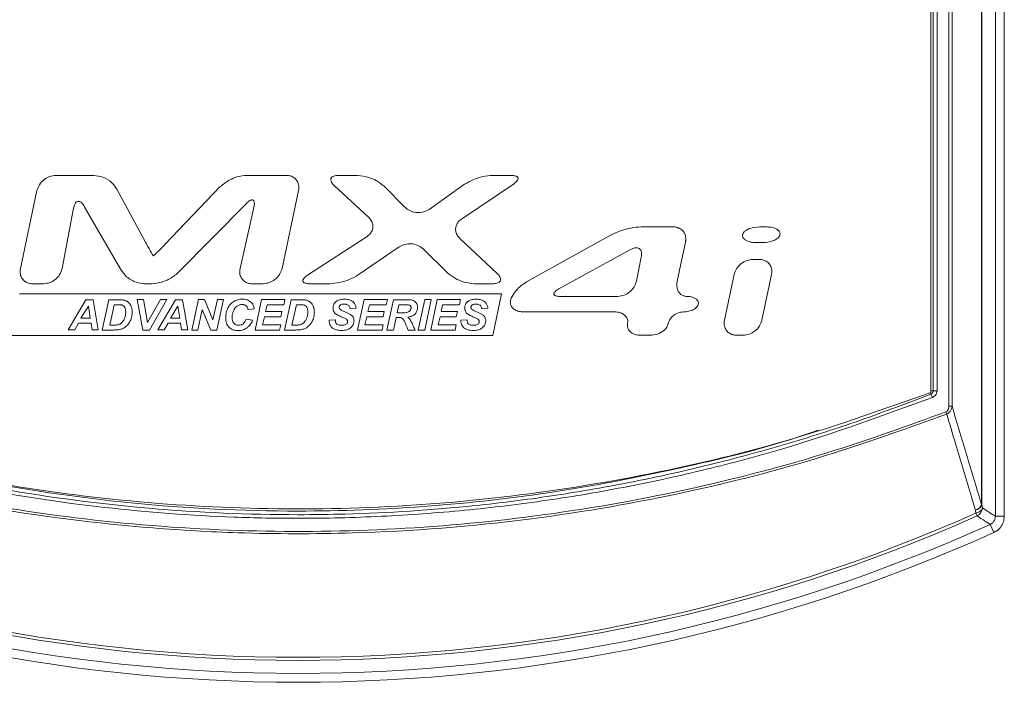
# Model space of a CAD drawing. Header units: millimetres. Extents: x 0 to 1260, y 0 to 891.
# Tile 28 of 93: x 198 to 252, y 569 to 606. Entities that reach past the tile are written whole.
import ezdxf

# ---------------------------------------------------------------- set-up
doc = ezdxf.new("R2010")
doc.units = ezdxf.units.MM
doc.header["$LTSCALE"] = 3

msp = doc.modelspace()

# ---------------------------------------------------------------- linework, layer by layer
at = {"color": 7, "linetype": 'Continuous', "lineweight": 15}
for p, q in [((251.977, 578.149), (251.977, 717.219)), ((252.469, 717.219), (252.469, 578.149)), ((251.21, 578.789), (251.21, 716.472)), ((251.229, 716.472), (251.229, 578.789)), ((249.392, 584.252), (249.392, 714.832)), ((249.57, 714.832), (249.57, 584.252)), ((248.4, 585.009), (248.4, 713.761)), ((248.526, 585.109), (248.526, 714.061)), ((248.737, 714.061), (248.737, 585.109)), ((201.975, 597.045), (199.858, 597.045)), ((212.643, 597.045), (210.445, 597.045)), ((216.599, 597.045), (215.552, 597.045)), ((225.095, 597.045), (224.097, 597.045)), ((208.986, 596.422), (205.908, 593.209)), ((215.324, 596.461), (217.214, 594.72)), ((219.246, 595.267), (218.073, 596.436)), ((222.53, 596.547), (220.562, 595.156)), ((222.358, 594.618), (225.242, 596.563)), ((198.817, 596.201), (197.898, 591.881)), ((204.837, 593.346), (203.248, 596.286)), ((212.409, 591.881), (213.327, 596.201)), ((201.441, 595.325), (203.481, 591.785)), ((206.657, 591.652), (210.43, 595.485)), ((210.845, 595.258), (210.084, 591.879)), ((200.214, 591.885), (200.849, 595.225)), ((234.103, 594.188), (232.325, 594.188)), ((239.258, 594.188), (238.908, 594.188)), ((217.127, 593.664), (213.827, 591.509)), ((230.708, 593.769), (225.967, 591.139)), ((216.637, 591.525), (218.913, 593.082)), ((224.326, 591.627), (222.273, 593.547)), ((234.325, 591.177), (234.785, 593.344)), ((238.722, 593.315), (239.072, 593.315)), ((220.24, 592.964), (221.585, 591.642)), ((227.767, 590.748), (231.745, 592.934)), ((232.33, 592.504), (232.062, 591.178)), ((238.876, 592.386), (238.525, 592.386)), ((237.483, 591.543), (236.947, 589.024)), ((239.023, 589.024), (239.558, 591.543)), ((198.581, 591.038), (199.191, 591.038)), ((204.775, 591.038), (205.19, 591.038)), ((210.757, 591.038), (211.367, 591.038)), ((213.967, 591.038), (215.063, 591.038)), ((223.063, 591.038), (224.094, 591.038)), ((197.839, 590.475), (224.59, 590.475)), ((224.59, 590.475), (224.103, 588.161)), ((201.535, 590.154), (200.55, 588.474)), ((201.253, 589.125), (201.673, 589.801)), ((201.934, 590.154), (201.535, 590.154)), ((201.673, 589.801), (201.775, 589.125)), ((202.217, 588.474), (201.934, 590.154)), ((202.806, 590.154), (202.441, 588.473)), ((203.276, 590.154), (202.806, 590.154)), ((202.859, 588.744), (203.103, 589.877)), ((203.103, 589.877), (203.311, 589.877)), ((204.727, 590.155), (204.37, 590.155)), ((204.37, 590.155), (204.682, 588.473)), ((204.948, 588.883), (204.727, 590.155)), ((205.67, 590.155), (204.948, 588.883)), ((205.065, 588.473), (206.025, 590.155)), ((206.497, 590.154), (205.512, 588.474)), ((206.025, 590.155), (205.67, 590.155)), ((206.215, 589.125), (206.636, 589.801)), ((206.896, 590.154), (206.497, 590.154)), ((206.636, 589.801), (206.737, 589.125)), ((207.179, 588.474), (206.896, 590.154)), ((207.771, 590.155), (207.407, 588.473)), ((208.106, 590.155), (207.771, 590.155)), ((208.578, 589.029), (208.106, 590.155)), ((208.821, 590.155), (208.578, 589.029)), ((208.791, 588.473), (209.154, 590.155)), ((209.154, 590.155), (208.821, 590.155)), ((211.278, 590.155), (210.914, 588.473)), ((212.57, 590.155), (211.278, 590.155)), ((211.492, 589.491), (211.576, 589.873)), ((211.576, 589.873), (212.509, 589.873)), ((212.509, 589.873), (212.57, 590.155)), ((212.908, 590.154), (212.543, 588.473)), ((213.378, 590.154), (212.908, 590.154)), ((212.961, 588.744), (213.205, 589.877)), ((213.205, 589.877), (213.413, 589.877)), ((216.959, 590.155), (216.596, 588.473)), ((218.251, 590.155), (216.959, 590.155)), ((217.174, 589.491), (217.258, 589.873)), ((217.258, 589.873), (218.19, 589.873)), ((218.19, 589.873), (218.251, 590.155)), ((218.591, 590.154), (218.226, 588.473)), ((219.365, 590.154), (218.591, 590.154)), ((218.791, 589.422), (218.888, 589.873)), ((218.888, 589.873), (219.283, 589.873)), ((220.327, 590.155), (219.962, 588.473)), ((220.321, 588.473), (220.685, 590.155)), ((220.685, 590.155), (220.327, 590.155)), ((221.017, 590.155), (220.654, 588.473)), ((222.31, 590.155), (221.017, 590.155)), ((221.233, 589.491), (221.316, 589.873)), ((221.316, 589.873), (222.249, 589.873)), ((222.249, 589.873), (222.31, 590.155)), ((231.03, 590.333), (227.875, 590.333)), ((207.741, 588.473), (207.986, 589.603)), ((207.986, 589.603), (208.457, 588.473)), ((210.527, 589.606), (210.871, 589.638)), ((212.395, 589.491), (211.492, 589.491)), ((212.334, 589.21), (212.395, 589.491)), ((216.175, 589.66), (216.519, 589.675)), ((218.076, 589.491), (217.174, 589.491)), ((218.016, 589.21), (218.076, 589.491)), ((218.981, 589.422), (218.791, 589.422)), ((222.135, 589.491), (221.233, 589.491)), ((222.074, 589.21), (222.135, 589.491)), ((223.48, 589.66), (223.824, 589.675)), ((225.812, 589.477), (230.847, 589.477)), ((200.919, 588.474), (201.128, 588.845)), ((201.128, 588.845), (201.819, 588.845)), ((201.775, 589.125), (201.253, 589.125)), ((201.819, 588.845), (201.877, 588.474)), ((203.041, 588.744), (202.859, 588.744)), ((205.881, 588.474), (206.09, 588.845)), ((206.09, 588.845), (206.781, 588.845)), ((206.737, 589.125), (206.215, 589.125)), ((206.781, 588.845), (206.839, 588.474)), ((210.779, 589.026), (210.418, 589.079)), ((211.322, 588.754), (211.432, 589.21)), ((212.337, 588.754), (211.322, 588.754)), ((211.432, 589.21), (212.334, 589.21)), ((212.275, 588.473), (212.337, 588.754)), ((213.143, 588.744), (212.961, 588.744)), ((215.368, 589.035), (215.026, 589.018)), ((217.004, 588.754), (217.113, 589.21)), ((218.018, 588.754), (217.004, 588.754)), ((217.113, 589.21), (218.016, 589.21)), ((217.956, 588.473), (218.018, 588.754)), ((218.585, 588.473), (218.736, 589.17)), ((218.736, 589.17), (218.882, 589.17)), ((221.062, 588.754), (221.172, 589.21)), ((222.076, 588.754), (221.062, 588.754)), ((221.172, 589.21), (222.074, 589.21)), ((222.015, 588.473), (222.076, 588.754)), ((222.674, 589.035), (222.332, 589.018)), ((224.103, 588.161), (197.352, 588.161)), ((200.55, 588.474), (200.919, 588.474)), ((201.877, 588.474), (202.217, 588.474)), ((202.441, 588.473), (203.056, 588.473)), ((204.682, 588.473), (205.065, 588.473)), ((205.512, 588.474), (205.881, 588.474)), ((206.839, 588.474), (207.179, 588.474)), ((207.407, 588.473), (207.741, 588.473)), ((208.457, 588.473), (208.791, 588.473)), ((210.914, 588.473), (212.275, 588.473)), ((212.543, 588.473), (213.158, 588.473)), ((216.596, 588.473), (217.956, 588.473)), ((218.226, 588.473), (218.585, 588.473)), ((219.399, 588.473), (219.785, 588.473)), ((219.962, 588.473), (220.321, 588.473)), ((220.654, 588.473), (222.015, 588.473)), ((232.297, 588.18), (232.826, 588.18)), ((237.631, 588.18), (237.981, 588.18)), ((248.526, 585.109), (248.737, 585.109)), ((249.57, 584.252), (249.392, 584.252)), ((250.868, 578.495), (250.892, 578.323)), ((251.21, 578.789), (251.229, 578.789)), ((251.254, 578.617), (251.229, 578.789)), ((250.892, 578.323), (250.962, 578.167)), ((251.977, 578.149), (252.469, 578.149)), ((251.687, 577.7), (251.889, 577.251))]:
    msp.add_line(p, q, dxfattribs=at)
at = {"color": 8, "linetype": 'Continuous', "lineweight": 15}
msp.add_line((248.526, 585.109), (248.4, 585.109), dxfattribs=at)
msp.add_arc((248.637, 585.09), 0.291, 199.1879, 215.2155, dxfattribs=at)
at = {"color": 7, "linetype": 'Continuous', "lineweight": 15}
for centre, radius, start, end in [((247.5, 584.403), 1.039, 18.7227, 30.006), ((246.337, 582.821), 3.101, 18.7512, 21.0505), ((250.713, 579.021), 0.548, 286.3761, 334.9494), ((250.796, 578.953), 0.463, 278.8773, 339.2693), ((250.821, 578.781), 0.463, 278.8666, 339.2695), ((250.745, 578.627), 0.509, 295.1985, 358.7948), ((213.3, 662.784), 92.62, 246.00671, 293.99329), ((213.3, 662.784), 92.449, 246.00671, 293.99329), ((213.3, 662.784), 93.836, 245.71672, 294.28328), ((213.3, 662.784), 93.343, 245.71672, 294.28328)]:
    msp.add_arc(centre, radius, start, end, dxfattribs=at)
for points, knots in [([(199.858, 597.045), (199.741, 597.032), (199.508, 597.005), (199.193, 596.815), (198.934, 596.549), (198.855, 596.314), (198.817, 596.201)], [0, 0, 0, 0, 0.243876, 0.486481, 0.754327, 1, 1, 1, 1]), ([(203.248, 596.286), (203.159, 596.409), (202.955, 596.689), (202.5, 596.969), (202.141, 597.021), (201.975, 597.045)], [0, 0, 0, 0, 0.295177, 0.674399, 1, 1, 1, 1]), ([(210.445, 597.045), (210.265, 597.024), (209.941, 596.985), (209.435, 596.78), (209.154, 596.556), (208.986, 596.422)], [0, 0, 0, 0, 0.336142, 0.602804, 1, 1, 1, 1]), ([(213.327, 596.201), (213.337, 596.288), (213.359, 596.462), (213.279, 596.707), (213.128, 596.89), (212.935, 597.003), (212.767, 597.042), (212.668, 597.045), (212.643, 597.045)], [0, 0, 0, 0, 0.207122, 0.415502, 0.594942, 0.764003, 0.941341, 1, 1, 1, 1]), ([(215.552, 597.045), (215.477, 597.042), (215.369, 597.037), (215.236, 596.989), (215.164, 596.938), (215.126, 596.874), (215.113, 596.807), (215.128, 596.717), (215.194, 596.592), (215.274, 596.511), (215.324, 596.461)], [0, 0, 0, 0, 0.2334679, 0.3348786, 0.4373568, 0.5007708, 0.5642638, 0.6462399, 0.7802357, 1, 1, 1, 1]), ([(218.073, 596.436), (217.929, 596.549), (217.669, 596.755), (217.166, 596.971), (216.808, 597.018), (216.599, 597.045)], [0, 0, 0, 0, 0.336538, 0.61193, 1, 1, 1, 1]), ([(224.097, 597.045), (223.911, 597.027), (223.544, 596.992), (223.011, 596.822), (222.692, 596.64), (222.53, 596.547)], [0, 0, 0, 0, 0.337075, 0.663731, 1, 1, 1, 1]), ([(225.242, 596.563), (225.321, 596.619), (225.417, 596.688), (225.487, 596.804), (225.501, 596.856), (225.498, 596.9), (225.479, 596.939), (225.438, 596.979), (225.331, 597.03), (225.209, 597.044), (225.115, 597.045), (225.095, 597.045)], [0, 0, 0, 0, 0.318594, 0.392546, 0.451066, 0.494872, 0.538788, 0.593528, 0.684419, 0.933054, 1, 1, 1, 1]), ([(200.849, 595.225), (200.865, 595.296), (200.889, 595.399), (200.957, 595.519), (201.017, 595.58), (201.084, 595.606), (201.146, 595.607), (201.222, 595.58), (201.335, 595.492), (201.398, 595.393), (201.441, 595.325)], [0, 0, 0, 0, 0.229938, 0.332025, 0.435245, 0.494523, 0.553927, 0.628019, 0.747799, 1, 1, 1, 1]), ([(210.43, 595.485), (210.499, 595.551), (210.582, 595.632), (210.706, 595.681), (210.758, 595.687), (210.799, 595.675), (210.83, 595.653), (210.857, 595.61), (210.882, 595.506), (210.871, 595.383), (210.851, 595.287), (210.845, 595.258)], [0, 0, 0, 0, 0.322147, 0.388968, 0.456488, 0.495393, 0.534393, 0.583445, 0.66561, 0.896453, 1, 1, 1, 1]), ([(220.562, 595.156), (220.463, 595.102), (220.265, 594.993), (219.911, 594.965), (219.574, 595.035), (219.354, 595.165), (219.261, 595.253), (219.246, 595.267)], [0, 0, 0, 0, 0.2369803, 0.4729393, 0.7298159, 0.956962, 1, 1, 1, 1]), ([(217.214, 594.72), (217.282, 594.644), (217.397, 594.516), (217.462, 594.278), (217.446, 594.069), (217.359, 593.878), (217.243, 593.746), (217.156, 593.685), (217.127, 593.664)], [0, 0, 0, 0, 0.243123, 0.412229, 0.581737, 0.742787, 0.912341, 1, 1, 1, 1]), ([(222.273, 593.547), (222.215, 593.611), (222.106, 593.731), (222.031, 593.959), (222.035, 594.18), (222.116, 594.382), (222.233, 594.526), (222.324, 594.593), (222.358, 594.618)], [0, 0, 0, 0, 0.207829, 0.384522, 0.5617, 0.727728, 0.89899, 1, 1, 1, 1]), ([(232.325, 594.188), (232.137, 594.173), (231.764, 594.143), (231.218, 594.001), (230.879, 593.847), (230.708, 593.769)], [0, 0, 0, 0, 0.337339, 0.665481, 1, 1, 1, 1]), ([(234.785, 593.344), (234.789, 593.365), (234.797, 593.408), (234.803, 593.472), (234.804, 593.538), (234.8, 593.603), (234.789, 593.667), (234.773, 593.73), (234.749, 593.792), (234.721, 593.849), (234.68, 593.916), (234.632, 593.974), (234.577, 594.025), (234.52, 594.069), (234.459, 594.106), (234.393, 594.135), (234.324, 594.16), (234.251, 594.176), (234.189, 594.184), (234.152, 594.187), (234.127, 594.188), (234.109, 594.188), (234.103, 594.188)], [0, 0, 0, 0, 0.050853, 0.102002, 0.154172, 0.206739, 0.257611, 0.308923, 0.361729, 0.415094, 0.459108, 0.548817, 0.594639, 0.636271, 0.720854, 0.763871, 0.807588, 0.896222, 0.941174, 0.955863, 0.985276, 1, 1, 1, 1]), ([(238.908, 594.188), (238.72, 594.172), (238.448, 594.149), (238.157, 594.009), (238.029, 593.901), (237.971, 593.817), (237.957, 593.767), (237.953, 593.751)], [0, 0, 0, 0, 0.503813, 0.729809, 0.861499, 0.954253, 1, 1, 1, 1]), ([(240.028, 593.751), (240.03, 593.777), (240.036, 593.829), (240.006, 593.912), (239.934, 594.003), (239.769, 594.108), (239.531, 594.176), (239.343, 594.184), (239.258, 594.188)], [0, 0, 0, 0, 0.078567, 0.157139, 0.260056, 0.427619, 0.741075, 1, 1, 1, 1]), ([(237.953, 593.751), (237.95, 593.725), (237.944, 593.673), (237.974, 593.59), (238.046, 593.499), (238.211, 593.395), (238.448, 593.327), (238.637, 593.318), (238.722, 593.315)], [0, 0, 0, 0, 0.078539, 0.157086, 0.259878, 0.427224, 0.740517, 1, 1, 1, 1]), ([(239.072, 593.315), (239.259, 593.33), (239.531, 593.353), (239.822, 593.494), (239.951, 593.602), (240.009, 593.686), (240.023, 593.735), (240.028, 593.751)], [0, 0, 0, 0, 0.503486, 0.729745, 0.862036, 0.955325, 1, 1, 1, 1]), ([(205.278, 592.587), (205.278, 592.587), (205.277, 592.587), (205.274, 592.589), (205.264, 592.601), (205.229, 592.652), (205.102, 592.863), (204.967, 593.106), (204.857, 593.308), (204.837, 593.346)], [0, 0, 0, 0, 0.000838, 0.003057, 0.013176, 0.053323, 0.213632, 0.854641, 1, 1, 1, 1]), ([(205.908, 593.209), (205.825, 593.124), (205.682, 592.975), (205.507, 592.799), (205.398, 592.692), (205.343, 592.64), (205.313, 592.613), (205.296, 592.599), (205.287, 592.592), (205.282, 592.589), (205.28, 592.587), (205.279, 592.587), (205.278, 592.587)], [0, 0, 0, 0, 0.40164, 0.70035, 0.841111, 0.916876, 0.957313, 0.97869, 0.989858, 0.995607, 0.998512, 1, 1, 1, 1]), ([(218.913, 593.082), (219.016, 593.136), (219.22, 593.244), (219.581, 593.265), (219.944, 593.192), (220.143, 593.039), (220.24, 592.964)], [0, 0, 0, 0, 0.240827, 0.480486, 0.743599, 1, 1, 1, 1]), ([(231.745, 592.934), (231.819, 592.97), (231.926, 593.021), (232.08, 593.035), (232.18, 593.014), (232.257, 592.962), (232.313, 592.884), (232.353, 592.754), (232.351, 592.62), (232.334, 592.529), (232.33, 592.504)], [0, 0, 0, 0, 0.238766, 0.344338, 0.450852, 0.53157, 0.612158, 0.729318, 0.92548, 1, 1, 1, 1]), ([(238.525, 592.386), (238.408, 592.373), (238.174, 592.346), (237.858, 592.156), (237.6, 591.89), (237.521, 591.655), (237.483, 591.543)], [0, 0, 0, 0, 0.244238, 0.487225, 0.755078, 1, 1, 1, 1]), ([(239.558, 591.543), (239.569, 591.629), (239.591, 591.804), (239.51, 592.048), (239.359, 592.231), (239.167, 592.344), (238.999, 592.383), (238.9, 592.386), (238.876, 592.386)], [0, 0, 0, 0, 0.207243, 0.41576, 0.594963, 0.763764, 0.940989, 1, 1, 1, 1]), ([(197.898, 591.881), (197.891, 591.839), (197.876, 591.753), (197.881, 591.623), (197.908, 591.493), (197.958, 591.378), (198.025, 591.279), (198.103, 591.2), (198.193, 591.136), (198.29, 591.089), (198.395, 591.056), (198.481, 591.042), (198.544, 591.038), (198.569, 591.038), (198.581, 591.038)], [0, 0, 0, 0, 0.102032, 0.206775, 0.308954, 0.415109, 0.503336, 0.594453, 0.677837, 0.763436, 0.851054, 0.940653, 0.970298, 1, 1, 1, 1]), ([(199.191, 591.038), (199.305, 591.051), (199.533, 591.076), (199.841, 591.261), (200.099, 591.527), (200.176, 591.766), (200.214, 591.885)], [0, 0, 0, 0, 0.239816, 0.478493, 0.740124, 1, 1, 1, 1]), ([(203.481, 591.785), (203.578, 591.66), (203.799, 591.374), (204.265, 591.106), (204.621, 591.058), (204.775, 591.038)], [0, 0, 0, 0, 0.3057959, 0.6993543, 1, 1, 1, 1]), ([(205.19, 591.038), (205.371, 591.059), (205.698, 591.098), (206.205, 591.301), (206.49, 591.522), (206.657, 591.652)], [0, 0, 0, 0, 0.336147, 0.607801, 1, 1, 1, 1]), ([(210.084, 591.879), (210.072, 591.793), (210.048, 591.619), (210.126, 591.374), (210.275, 591.192), (210.465, 591.08), (210.632, 591.041), (210.731, 591.038), (210.757, 591.038)], [0, 0, 0, 0, 0.207884, 0.417136, 0.594873, 0.761435, 0.936775, 1, 1, 1, 1]), ([(211.367, 591.038), (211.484, 591.051), (211.717, 591.078), (212.032, 591.268), (212.291, 591.534), (212.371, 591.769), (212.409, 591.881)], [0, 0, 0, 0, 0.243855, 0.486429, 0.754414, 1, 1, 1, 1]), ([(213.827, 591.509), (213.748, 591.455), (213.651, 591.388), (213.58, 591.274), (213.564, 591.225), (213.566, 591.182), (213.583, 591.144), (213.62, 591.106), (213.717, 591.057), (213.84, 591.04), (213.937, 591.038), (213.967, 591.038)], [0, 0, 0, 0, 0.3200467, 0.3912821, 0.4501587, 0.4924153, 0.5348053, 0.5862038, 0.6705184, 0.8989173, 1, 1, 1, 1]), ([(215.063, 591.038), (215.249, 591.055), (215.617, 591.09), (216.152, 591.255), (216.474, 591.434), (216.637, 591.525)], [0, 0, 0, 0, 0.33683, 0.663852, 1, 1, 1, 1]), ([(221.585, 591.642), (221.729, 591.53), (221.992, 591.325), (222.497, 591.111), (222.855, 591.065), (223.063, 591.038)], [0, 0, 0, 0, 0.336299, 0.614251, 1, 1, 1, 1]), ([(224.094, 591.038), (224.169, 591.041), (224.278, 591.046), (224.411, 591.095), (224.483, 591.147), (224.522, 591.212), (224.535, 591.281), (224.519, 591.373), (224.453, 591.498), (224.374, 591.579), (224.326, 591.627)], [0, 0, 0, 0, 0.23394, 0.335534, 0.438194, 0.502591, 0.567052, 0.651163, 0.789188, 1, 1, 1, 1]), ([(225.967, 591.139), (225.838, 591.053), (225.605, 590.898), (225.326, 590.589), (225.147, 590.328), (225.095, 590.146), (225.081, 590.098)], [0, 0, 0, 0, 0.333206, 0.595736, 0.892736, 1, 1, 1, 1]), ([(232.062, 591.178), (232.027, 591.068), (231.955, 590.847), (231.71, 590.579), (231.399, 590.377), (231.151, 590.347), (231.03, 590.333)], [0, 0, 0, 0, 0.241403, 0.481574, 0.746326, 1, 1, 1, 1]), ([(234.867, 590.333), (234.837, 590.334), (234.776, 590.337), (234.687, 590.359), (234.602, 590.396), (234.527, 590.446), (234.462, 590.508), (234.408, 590.579), (234.365, 590.659), (234.328, 590.759), (234.304, 590.877), (234.301, 590.994), (234.309, 591.095), (234.32, 591.149), (234.325, 591.177)], [0, 0, 0, 0, 0.077952, 0.15794, 0.235968, 0.316533, 0.390528, 0.466431, 0.545468, 0.6262, 0.73944, 0.855948, 0.92771, 1, 1, 1, 1]), ([(227.875, 590.333), (227.793, 590.335), (227.681, 590.338), (227.561, 590.377), (227.514, 590.408), (227.492, 590.436), (227.483, 590.466), (227.485, 590.498), (227.505, 590.545), (227.589, 590.645), (227.69, 590.704), (227.767, 590.748)], [0, 0, 0, 0, 0.2849669, 0.3932046, 0.4373038, 0.481847, 0.513644, 0.5453792, 0.5950039, 0.6897954, 1, 1, 1, 1]), ([(203.527, 590.149), (203.51, 590.15), (203.46, 590.153), (203.377, 590.154), (203.309, 590.154), (203.276, 590.154)], [0, 0, 0, 0, 0.19574, 0.597777, 1, 1, 1, 1]), ([(203.311, 589.877), (203.338, 589.877), (203.388, 589.876), (203.462, 589.872), (203.508, 589.861), (203.531, 589.856)], [0, 0, 0, 0, 0.357494, 0.676937, 1, 1, 1, 1]), ([(203.72, 590.106), (203.703, 590.112), (203.668, 590.124), (203.604, 590.139), (203.556, 590.145), (203.527, 590.149)], [0, 0, 0, 0, 0.274091, 0.548106, 1, 1, 1, 1]), ([(203.531, 589.856), (203.548, 589.849), (203.594, 589.83), (203.643, 589.787), (203.67, 589.749), (203.68, 589.736)], [0, 0, 0, 0, 0.2810422, 0.7594953, 1, 1, 1, 1]), ([(203.874, 590.016), (203.862, 590.026), (203.839, 590.044), (203.788, 590.077), (203.747, 590.094), (203.72, 590.106)], [0, 0, 0, 0, 0.2528093, 0.5056299, 1, 1, 1, 1]), ([(203.994, 589.877), (203.985, 589.89), (203.968, 589.917), (203.93, 589.965), (203.896, 589.996), (203.874, 590.016)], [0, 0, 0, 0, 0.259783, 0.519592, 1, 1, 1, 1]), ([(204.072, 589.689), (204.067, 589.707), (204.057, 589.742), (204.033, 589.806), (204.009, 589.849), (203.994, 589.877)], [0, 0, 0, 0, 0.269657, 0.539357, 1, 1, 1, 1]), ([(209.742, 590.057), (209.704, 590.032), (209.629, 589.983), (209.509, 589.866), (209.446, 589.76), (209.407, 589.693)], [0, 0, 0, 0, 0.267443, 0.534919, 1, 1, 1, 1]), ([(209.717, 589.525), (209.731, 589.556), (209.758, 589.617), (209.822, 589.714), (209.885, 589.767), (209.923, 589.798)], [0, 0, 0, 0, 0.290405, 0.581164, 1, 1, 1, 1]), ([(210.208, 590.183), (210.166, 590.181), (210.081, 590.178), (209.921, 590.146), (209.812, 590.092), (209.742, 590.057)], [0, 0, 0, 0, 0.25879, 0.517673, 1, 1, 1, 1]), ([(209.923, 589.798), (209.945, 589.811), (209.989, 589.839), (210.081, 589.875), (210.154, 589.881), (210.2, 589.885)], [0, 0, 0, 0, 0.264441, 0.52906, 1, 1, 1, 1]), ([(210.2, 589.885), (210.223, 589.884), (210.265, 589.882), (210.342, 589.867), (210.388, 589.837), (210.418, 589.819)], [0, 0, 0, 0, 0.294549, 0.550253, 1, 1, 1, 1]), ([(210.665, 590.037), (210.626, 590.065), (210.528, 590.135), (210.365, 590.177), (210.25, 590.181), (210.208, 590.183)], [0, 0, 0, 0, 0.291007, 0.740113, 1, 1, 1, 1]), ([(210.418, 589.819), (210.436, 589.801), (210.481, 589.755), (210.512, 589.677), (210.523, 589.623), (210.527, 589.606)], [0, 0, 0, 0, 0.311128, 0.786841, 1, 1, 1, 1]), ([(210.871, 589.638), (210.864, 589.68), (210.845, 589.788), (210.777, 589.93), (210.697, 590.007), (210.665, 590.037)], [0, 0, 0, 0, 0.277952, 0.716333, 1, 1, 1, 1]), ([(213.629, 590.149), (213.612, 590.15), (213.562, 590.153), (213.479, 590.154), (213.411, 590.154), (213.378, 590.154)], [0, 0, 0, 0, 0.195762, 0.597788, 1, 1, 1, 1]), ([(213.413, 589.877), (213.44, 589.877), (213.49, 589.876), (213.564, 589.872), (213.61, 589.861), (213.633, 589.856)], [0, 0, 0, 0, 0.357534, 0.676957, 1, 1, 1, 1]), ([(213.822, 590.106), (213.805, 590.112), (213.77, 590.124), (213.706, 590.139), (213.658, 590.145), (213.629, 590.149)], [0, 0, 0, 0, 0.274119, 0.548163, 1, 1, 1, 1]), ([(213.633, 589.856), (213.65, 589.849), (213.696, 589.83), (213.745, 589.787), (213.772, 589.749), (213.781, 589.736)], [0, 0, 0, 0, 0.281061, 0.759505, 1, 1, 1, 1]), ([(213.976, 590.016), (213.964, 590.026), (213.941, 590.044), (213.89, 590.077), (213.849, 590.094), (213.822, 590.106)], [0, 0, 0, 0, 0.252829, 0.505669, 1, 1, 1, 1]), ([(214.096, 589.877), (214.087, 589.89), (214.07, 589.917), (214.032, 589.965), (213.998, 589.996), (213.976, 590.016)], [0, 0, 0, 0, 0.259777, 0.519586, 1, 1, 1, 1]), ([(214.174, 589.689), (214.169, 589.707), (214.159, 589.742), (214.135, 589.806), (214.111, 589.849), (214.096, 589.877)], [0, 0, 0, 0, 0.269661, 0.539365, 1, 1, 1, 1]), ([(215.397, 590.043), (215.372, 590.018), (215.312, 589.959), (215.249, 589.837), (215.242, 589.74), (215.238, 589.691)], [0, 0, 0, 0, 0.2677904, 0.6367659, 1, 1, 1, 1]), ([(215.858, 590.183), (215.808, 590.181), (215.717, 590.178), (215.565, 590.146), (215.459, 590.096), (215.404, 590.049), (215.397, 590.043)], [0, 0, 0, 0, 0.307767, 0.556153, 0.946024, 1, 1, 1, 1]), ([(215.58, 589.731), (215.58, 589.737), (215.581, 589.75), (215.584, 589.77), (215.591, 589.792), (215.602, 589.814), (215.618, 589.834), (215.632, 589.849), (215.641, 589.856), (215.644, 589.859)], [0, 0, 0, 0, 0.124906, 0.2513265, 0.4176537, 0.5888047, 0.7556004, 0.926127, 1, 1, 1, 1]), ([(215.644, 589.859), (215.666, 589.871), (215.709, 589.896), (215.783, 589.907), (215.832, 589.908), (215.856, 589.909)], [0, 0, 0, 0, 0.343009, 0.66762, 1, 1, 1, 1]), ([(215.856, 589.909), (215.881, 589.908), (215.928, 589.907), (216.001, 589.892), (216.053, 589.869), (216.08, 589.848), (216.084, 589.845)], [0, 0, 0, 0, 0.3139572, 0.5770137, 0.9310844, 1, 1, 1, 1]), ([(216.333, 590.044), (216.29, 590.073), (216.18, 590.147), (216.01, 590.179), (215.895, 590.182), (215.858, 590.183)], [0, 0, 0, 0, 0.307954, 0.783787, 1, 1, 1, 1]), ([(216.084, 589.845), (216.099, 589.831), (216.134, 589.796), (216.164, 589.73), (216.171, 589.681), (216.175, 589.66)], [0, 0, 0, 0, 0.290887, 0.694113, 1, 1, 1, 1]), ([(216.519, 589.675), (216.514, 589.714), (216.502, 589.808), (216.441, 589.941), (216.367, 590.012), (216.333, 590.044)], [0, 0, 0, 0, 0.273254, 0.673772, 1, 1, 1, 1]), ([(219.283, 589.873), (219.309, 589.873), (219.357, 589.872), (219.427, 589.867), (219.468, 589.853), (219.489, 589.846)], [0, 0, 0, 0, 0.379501, 0.6858882, 1, 1, 1, 1]), ([(219.676, 590.115), (219.644, 590.124), (219.577, 590.143), (219.472, 590.153), (219.401, 590.154), (219.365, 590.154)], [0, 0, 0, 0, 0.3189362, 0.6581158, 1, 1, 1, 1]), ([(219.489, 589.846), (219.504, 589.835), (219.533, 589.814), (219.561, 589.764), (219.564, 589.727), (219.565, 589.708)], [0, 0, 0, 0, 0.329045, 0.660641, 1, 1, 1, 1]), ([(219.855, 589.97), (219.843, 589.987), (219.82, 590.02), (219.763, 590.074), (219.71, 590.099), (219.676, 590.115)], [0, 0, 0, 0, 0.268536, 0.518846, 1, 1, 1, 1]), ([(219.924, 589.714), (219.923, 589.739), (219.921, 589.789), (219.904, 589.878), (219.874, 589.935), (219.855, 589.97)], [0, 0, 0, 0, 0.280516, 0.561312, 1, 1, 1, 1]), ([(222.703, 590.043), (222.69, 590.031), (222.664, 590.007), (222.626, 589.961), (222.59, 589.904), (222.563, 589.836), (222.546, 589.764), (222.544, 589.716), (222.544, 589.691)], [0, 0, 0, 0, 0.13303, 0.267531, 0.448808, 0.635365, 0.815533, 1, 1, 1, 1]), ([(223.164, 590.183), (223.114, 590.181), (223.022, 590.178), (222.871, 590.146), (222.765, 590.096), (222.71, 590.049), (222.703, 590.043)], [0, 0, 0, 0, 0.308315, 0.556235, 0.945193, 1, 1, 1, 1]), ([(222.886, 589.731), (222.887, 589.744), (222.889, 589.773), (222.907, 589.816), (222.931, 589.844), (222.947, 589.856), (222.949, 589.859)], [0, 0, 0, 0, 0.252114, 0.590781, 0.929398, 1, 1, 1, 1]), ([(222.949, 589.859), (222.972, 589.871), (223.015, 589.896), (223.089, 589.907), (223.137, 589.908), (223.162, 589.909)], [0, 0, 0, 0, 0.343657, 0.667965, 1, 1, 1, 1]), ([(223.162, 589.909), (223.187, 589.908), (223.233, 589.906), (223.314, 589.892), (223.361, 589.863), (223.39, 589.845)], [0, 0, 0, 0, 0.312673, 0.578118, 1, 1, 1, 1]), ([(223.639, 590.044), (223.596, 590.073), (223.486, 590.147), (223.316, 590.179), (223.2, 590.182), (223.164, 590.183)], [0, 0, 0, 0, 0.308134, 0.78344, 1, 1, 1, 1]), ([(223.39, 589.845), (223.405, 589.83), (223.44, 589.796), (223.469, 589.73), (223.477, 589.681), (223.48, 589.66)], [0, 0, 0, 0, 0.2911974, 0.6947589, 1, 1, 1, 1]), ([(223.824, 589.675), (223.819, 589.714), (223.807, 589.808), (223.747, 589.941), (223.673, 590.012), (223.639, 590.044)], [0, 0, 0, 0, 0.273178, 0.671676, 1, 1, 1, 1]), ([(225.081, 590.098), (225.077, 590.075), (225.069, 590.027), (225.072, 589.954), (225.087, 589.882), (225.114, 589.815), (225.152, 589.754), (225.203, 589.691), (225.273, 589.631), (225.372, 589.57), (225.492, 589.52), (225.614, 589.492), (225.722, 589.479), (225.782, 589.478), (225.812, 589.477)], [0, 0, 0, 0, 0.065087, 0.131948, 0.197086, 0.264255, 0.327606, 0.392386, 0.484091, 0.578417, 0.706068, 0.8373, 0.918384, 1, 1, 1, 1]), ([(234.685, 589.477), (234.838, 589.492), (235.066, 589.515), (235.315, 589.65), (235.435, 589.763), (235.484, 589.852), (235.495, 589.896), (235.497, 589.905)], [0, 0, 0, 0, 0.470144, 0.69374, 0.859063, 0.972437, 1, 1, 1, 1]), ([(235.497, 589.905), (235.501, 589.937), (235.507, 590.001), (235.467, 590.098), (235.381, 590.194), (235.211, 590.289), (235.027, 590.329), (234.899, 590.332), (234.867, 590.333)], [0, 0, 0, 0, 0.1106027, 0.2212492, 0.3531584, 0.5553964, 0.8879669, 1, 1, 1, 1]), ([(203.739, 589.468), (203.739, 589.433), (203.737, 589.363), (203.719, 589.238), (203.687, 589.154), (203.667, 589.103)], [0, 0, 0, 0, 0.280727, 0.561602, 1, 1, 1, 1]), ([(203.68, 589.736), (203.693, 589.709), (203.722, 589.655), (203.737, 589.562), (203.739, 589.499), (203.739, 589.468)], [0, 0, 0, 0, 0.324997, 0.658505, 1, 1, 1, 1]), ([(203.992, 588.975), (204.011, 589.016), (204.049, 589.099), (204.09, 589.261), (204.096, 589.382), (204.1, 589.457)], [0, 0, 0, 0, 0.273437, 0.546771, 1, 1, 1, 1]), ([(204.1, 589.457), (204.099, 589.478), (204.099, 589.52), (204.092, 589.598), (204.08, 589.654), (204.072, 589.689)], [0, 0, 0, 0, 0.2692881, 0.5386054, 1, 1, 1, 1]), ([(209.407, 589.693), (209.387, 589.649), (209.347, 589.562), (209.298, 589.387), (209.291, 589.254), (209.286, 589.168)], [0, 0, 0, 0, 0.264387, 0.528764, 1, 1, 1, 1]), ([(209.639, 589.156), (209.64, 589.189), (209.643, 589.256), (209.664, 589.381), (209.696, 589.469), (209.717, 589.525)], [0, 0, 0, 0, 0.264131, 0.528233, 1, 1, 1, 1]), ([(213.841, 589.468), (213.84, 589.433), (213.839, 589.363), (213.821, 589.238), (213.789, 589.154), (213.769, 589.103)], [0, 0, 0, 0, 0.280729, 0.561605, 1, 1, 1, 1]), ([(213.781, 589.736), (213.795, 589.709), (213.823, 589.655), (213.839, 589.562), (213.84, 589.499), (213.841, 589.468)], [0, 0, 0, 0, 0.324999, 0.658507, 1, 1, 1, 1]), ([(214.094, 588.975), (214.113, 589.016), (214.151, 589.099), (214.192, 589.261), (214.198, 589.382), (214.202, 589.457)], [0, 0, 0, 0, 0.273439, 0.546774, 1, 1, 1, 1]), ([(214.202, 589.457), (214.201, 589.478), (214.201, 589.52), (214.194, 589.598), (214.182, 589.654), (214.174, 589.689)], [0, 0, 0, 0, 0.269289, 0.538606, 1, 1, 1, 1]), ([(215.238, 589.691), (215.239, 589.671), (215.24, 589.63), (215.254, 589.557), (215.277, 589.509), (215.292, 589.479)], [0, 0, 0, 0, 0.275653, 0.551495, 1, 1, 1, 1]), ([(215.292, 589.479), (215.301, 589.463), (215.321, 589.433), (215.368, 589.38), (215.411, 589.351), (215.438, 589.332)], [0, 0, 0, 0, 0.2607446, 0.5215251, 1, 1, 1, 1]), ([(215.438, 589.332), (215.47, 589.314), (215.534, 589.278), (215.634, 589.233), (215.701, 589.204), (215.734, 589.19)], [0, 0, 0, 0, 0.334772, 0.667194, 1, 1, 1, 1]), ([(215.638, 589.612), (215.634, 589.616), (215.625, 589.624), (215.611, 589.638), (215.599, 589.657), (215.588, 589.68), (215.581, 589.705), (215.581, 589.722), (215.58, 589.731)], [0, 0, 0, 0, 0.1287928, 0.25887, 0.4370275, 0.6204207, 0.8073158, 1, 1, 1, 1]), ([(215.896, 589.48), (215.863, 589.494), (215.802, 589.52), (215.714, 589.561), (215.664, 589.595), (215.638, 589.612)], [0, 0, 0, 0, 0.3728686, 0.6851058, 1, 1, 1, 1]), ([(216.279, 589.277), (216.258, 589.294), (216.19, 589.347), (216.058, 589.41), (215.95, 589.457), (215.896, 589.48)], [0, 0, 0, 0, 0.1888433, 0.5926968, 1, 1, 1, 1]), ([(216.401, 588.983), (216.4, 589.013), (216.396, 589.086), (216.357, 589.192), (216.304, 589.25), (216.279, 589.277)], [0, 0, 0, 0, 0.275966, 0.669783, 1, 1, 1, 1]), ([(219.365, 589.455), (219.341, 589.449), (219.267, 589.43), (219.138, 589.424), (219.033, 589.422), (218.981, 589.422)], [0, 0, 0, 0, 0.1881424, 0.5926448, 1, 1, 1, 1]), ([(219.512, 589.559), (219.502, 589.546), (219.48, 589.521), (219.431, 589.483), (219.391, 589.466), (219.365, 589.455)], [0, 0, 0, 0, 0.274432, 0.5421106, 1, 1, 1, 1]), ([(219.388, 589.188), (219.432, 589.195), (219.516, 589.208), (219.659, 589.254), (219.74, 589.32), (219.79, 589.36)], [0, 0, 0, 0, 0.3054539, 0.5667339, 1, 1, 1, 1]), ([(219.565, 589.708), (219.565, 589.693), (219.562, 589.653), (219.542, 589.601), (219.52, 589.57), (219.512, 589.559)], [0, 0, 0, 0, 0.277677, 0.761755, 1, 1, 1, 1]), ([(219.79, 589.36), (219.814, 589.388), (219.87, 589.456), (219.917, 589.58), (219.921, 589.673), (219.924, 589.714)], [0, 0, 0, 0, 0.278824, 0.681696, 1, 1, 1, 1]), ([(222.544, 589.691), (222.544, 589.671), (222.546, 589.63), (222.559, 589.557), (222.583, 589.509), (222.597, 589.479)], [0, 0, 0, 0, 0.275705, 0.551603, 1, 1, 1, 1]), ([(222.597, 589.479), (222.607, 589.464), (222.627, 589.433), (222.673, 589.38), (222.716, 589.351), (222.744, 589.332)], [0, 0, 0, 0, 0.2599918, 0.520003, 1, 1, 1, 1]), ([(222.744, 589.332), (222.776, 589.314), (222.84, 589.278), (222.94, 589.233), (223.007, 589.204), (223.04, 589.19)], [0, 0, 0, 0, 0.33521, 0.66741, 1, 1, 1, 1]), ([(222.944, 589.612), (222.936, 589.62), (222.915, 589.638), (222.893, 589.677), (222.886, 589.711), (222.886, 589.729), (222.886, 589.731)], [0, 0, 0, 0, 0.253972, 0.607299, 0.956514, 1, 1, 1, 1]), ([(223.202, 589.48), (223.169, 589.494), (223.108, 589.52), (223.02, 589.561), (222.97, 589.595), (222.944, 589.612)], [0, 0, 0, 0, 0.373053, 0.685181, 1, 1, 1, 1]), ([(223.585, 589.277), (223.563, 589.294), (223.496, 589.347), (223.364, 589.41), (223.256, 589.457), (223.202, 589.48)], [0, 0, 0, 0, 0.188476, 0.592532, 1, 1, 1, 1]), ([(223.708, 588.983), (223.706, 589.013), (223.702, 589.086), (223.663, 589.192), (223.61, 589.25), (223.585, 589.277)], [0, 0, 0, 0, 0.275853, 0.669129, 1, 1, 1, 1]), ([(230.847, 589.477), (230.947, 589.47), (231.126, 589.457), (231.348, 589.353), (231.492, 589.22), (231.571, 589.069), (231.589, 588.935), (231.576, 588.856), (231.572, 588.829)], [0, 0, 0, 0, 0.26636, 0.478416, 0.645235, 0.785817, 0.926708, 1, 1, 1, 1]), ([(233.826, 588.829), (233.854, 588.912), (233.911, 589.077), (234.103, 589.276), (234.359, 589.438), (234.571, 589.463), (234.685, 589.477)], [0, 0, 0, 0, 0.2261983, 0.450761, 0.7051938, 1, 1, 1, 1]), ([(203.326, 588.768), (203.294, 588.762), (203.231, 588.75), (203.135, 588.745), (203.072, 588.744), (203.041, 588.744)], [0, 0, 0, 0, 0.344438, 0.67177, 1, 1, 1, 1]), ([(203.489, 588.855), (203.476, 588.845), (203.451, 588.824), (203.398, 588.792), (203.354, 588.777), (203.326, 588.768)], [0, 0, 0, 0, 0.263341, 0.526763, 1, 1, 1, 1]), ([(203.667, 589.103), (203.654, 589.077), (203.629, 589.026), (203.573, 588.94), (203.521, 588.887), (203.489, 588.855)], [0, 0, 0, 0, 0.278607, 0.557329, 1, 1, 1, 1]), ([(203.721, 588.641), (203.752, 588.666), (203.813, 588.717), (203.907, 588.827), (203.959, 588.918), (203.992, 588.975)], [0, 0, 0, 0, 0.273245, 0.546375, 1, 1, 1, 1]), ([(209.286, 589.168), (209.289, 589.11), (209.294, 588.962), (209.351, 588.769), (209.437, 588.665), (209.466, 588.629)], [0, 0, 0, 0, 0.305056, 0.763542, 1, 1, 1, 1]), ([(209.74, 588.844), (209.719, 588.871), (209.669, 588.938), (209.643, 589.05), (209.64, 589.127), (209.639, 589.156)], [0, 0, 0, 0, 0.305818, 0.741013, 1, 1, 1, 1]), ([(209.99, 588.734), (209.965, 588.735), (209.904, 588.738), (209.814, 588.774), (209.764, 588.821), (209.74, 588.844)], [0, 0, 0, 0, 0.268169, 0.646297, 1, 1, 1, 1]), ([(210.245, 588.821), (210.225, 588.807), (210.186, 588.78), (210.102, 588.743), (210.034, 588.738), (209.99, 588.734)], [0, 0, 0, 0, 0.2662128, 0.5149988, 1, 1, 1, 1]), ([(210.418, 589.079), (210.407, 589.051), (210.386, 588.994), (210.334, 588.902), (210.278, 588.851), (210.245, 588.821)], [0, 0, 0, 0, 0.286876, 0.572335, 1, 1, 1, 1]), ([(210.462, 588.593), (210.502, 588.625), (210.578, 588.686), (210.692, 588.829), (210.745, 588.949), (210.779, 589.026)], [0, 0, 0, 0, 0.279187, 0.539769, 1, 1, 1, 1]), ([(213.428, 588.768), (213.396, 588.762), (213.332, 588.75), (213.237, 588.745), (213.174, 588.744), (213.143, 588.744)], [0, 0, 0, 0, 0.344479, 0.671791, 1, 1, 1, 1]), ([(213.591, 588.855), (213.578, 588.845), (213.553, 588.824), (213.5, 588.792), (213.456, 588.777), (213.428, 588.768)], [0, 0, 0, 0, 0.2633637, 0.5268087, 1, 1, 1, 1]), ([(213.769, 589.103), (213.756, 589.077), (213.731, 589.026), (213.675, 588.94), (213.623, 588.887), (213.591, 588.855)], [0, 0, 0, 0, 0.278618, 0.55735, 1, 1, 1, 1]), ([(213.823, 588.641), (213.854, 588.666), (213.915, 588.717), (214.009, 588.827), (214.061, 588.918), (214.094, 588.975)], [0, 0, 0, 0, 0.2732566, 0.5463977, 1, 1, 1, 1]), ([(215.026, 589.018), (215.027, 588.99), (215.027, 588.934), (215.042, 588.831), (215.071, 588.762), (215.09, 588.72)], [0, 0, 0, 0, 0.274464, 0.549111, 1, 1, 1, 1]), ([(215.09, 588.72), (215.106, 588.694), (215.148, 588.626), (215.232, 588.561), (215.299, 588.529), (215.322, 588.518)], [0, 0, 0, 0, 0.290003, 0.757274, 1, 1, 1, 1]), ([(215.424, 588.823), (215.413, 588.84), (215.387, 588.88), (215.374, 588.955), (215.37, 589.008), (215.368, 589.035)], [0, 0, 0, 0, 0.272873, 0.631433, 1, 1, 1, 1]), ([(215.713, 588.734), (215.683, 588.734), (215.626, 588.736), (215.537, 588.752), (215.467, 588.78), (215.433, 588.814), (215.424, 588.823)], [0, 0, 0, 0, 0.294478, 0.546772, 0.867237, 1, 1, 1, 1]), ([(215.968, 588.794), (215.942, 588.779), (215.89, 588.75), (215.801, 588.736), (215.743, 588.735), (215.713, 588.734)], [0, 0, 0, 0, 0.338172, 0.664982, 1, 1, 1, 1]), ([(215.734, 589.19), (215.768, 589.176), (215.827, 589.15), (215.911, 589.112), (215.958, 589.082), (215.982, 589.067)], [0, 0, 0, 0, 0.395793, 0.696889, 1, 1, 1, 1]), ([(216.046, 588.941), (216.045, 588.927), (216.043, 588.894), (216.018, 588.84), (215.986, 588.811), (215.968, 588.794)], [0, 0, 0, 0, 0.251253, 0.575585, 1, 1, 1, 1]), ([(215.982, 589.067), (215.991, 589.059), (216.014, 589.039), (216.041, 588.996), (216.044, 588.96), (216.046, 588.941)], [0, 0, 0, 0, 0.254589, 0.623783, 1, 1, 1, 1]), ([(216.219, 588.602), (216.247, 588.629), (216.315, 588.694), (216.388, 588.824), (216.397, 588.931), (216.401, 588.983)], [0, 0, 0, 0, 0.267266, 0.64534, 1, 1, 1, 1]), ([(218.882, 589.17), (218.904, 589.169), (218.944, 589.168), (219.006, 589.161), (219.042, 589.145), (219.061, 589.136)], [0, 0, 0, 0, 0.348381, 0.667621, 1, 1, 1, 1]), ([(219.061, 589.136), (219.084, 589.116), (219.129, 589.077), (219.178, 588.999), (219.204, 588.945), (219.218, 588.917)], [0, 0, 0, 0, 0.332856, 0.663489, 1, 1, 1, 1]), ([(219.218, 588.917), (219.24, 588.867), (219.284, 588.768), (219.346, 588.621), (219.381, 588.523), (219.399, 588.473)], [0, 0, 0, 0, 0.344738, 0.672142, 1, 1, 1, 1]), ([(219.517, 589.03), (219.507, 589.047), (219.486, 589.079), (219.445, 589.133), (219.409, 589.167), (219.388, 589.188)], [0, 0, 0, 0, 0.281627, 0.563321, 1, 1, 1, 1]), ([(219.785, 588.473), (219.76, 588.533), (219.707, 588.658), (219.622, 588.845), (219.552, 588.969), (219.517, 589.03)], [0, 0, 0, 0, 0.314458, 0.656679, 1, 1, 1, 1]), ([(222.332, 589.018), (222.332, 588.99), (222.332, 588.933), (222.347, 588.831), (222.377, 588.762), (222.395, 588.72)], [0, 0, 0, 0, 0.27458, 0.5493323, 1, 1, 1, 1]), ([(222.395, 588.72), (222.411, 588.694), (222.453, 588.626), (222.538, 588.561), (222.605, 588.529), (222.628, 588.518)], [0, 0, 0, 0, 0.2894136, 0.7603003, 1, 1, 1, 1]), ([(222.729, 588.823), (222.718, 588.841), (222.693, 588.881), (222.679, 588.955), (222.676, 589.008), (222.674, 589.035)], [0, 0, 0, 0, 0.27594, 0.63295, 1, 1, 1, 1]), ([(223.019, 588.734), (222.988, 588.734), (222.931, 588.736), (222.843, 588.752), (222.772, 588.78), (222.739, 588.814), (222.729, 588.823)], [0, 0, 0, 0, 0.294452, 0.546793, 0.867251, 1, 1, 1, 1]), ([(223.274, 588.794), (223.248, 588.779), (223.196, 588.75), (223.107, 588.736), (223.049, 588.735), (223.019, 588.734)], [0, 0, 0, 0, 0.338397, 0.665105, 1, 1, 1, 1]), ([(223.04, 589.19), (223.074, 589.176), (223.133, 589.15), (223.217, 589.112), (223.264, 589.082), (223.288, 589.067)], [0, 0, 0, 0, 0.396257, 0.697114, 1, 1, 1, 1]), ([(223.352, 588.941), (223.351, 588.927), (223.349, 588.894), (223.324, 588.84), (223.292, 588.811), (223.274, 588.794)], [0, 0, 0, 0, 0.251227, 0.576839, 1, 1, 1, 1]), ([(223.288, 589.067), (223.297, 589.059), (223.32, 589.039), (223.346, 588.997), (223.35, 588.96), (223.352, 588.941)], [0, 0, 0, 0, 0.252898, 0.618847, 1, 1, 1, 1]), ([(223.525, 588.602), (223.553, 588.629), (223.62, 588.694), (223.694, 588.824), (223.703, 588.931), (223.708, 588.983)], [0, 0, 0, 0, 0.2668118, 0.6450141, 1, 1, 1, 1]), ([(231.572, 588.829), (231.565, 588.777), (231.553, 588.672), (231.601, 588.521), (231.704, 588.38), (231.882, 588.254), (232.095, 588.189), (232.243, 588.182), (232.297, 588.18)], [0, 0, 0, 0, 0.1395447, 0.2794623, 0.41468, 0.6021096, 0.8542598, 1, 1, 1, 1]), ([(232.826, 588.18), (232.961, 588.194), (233.233, 588.221), (233.548, 588.402), (233.753, 588.615), (233.803, 588.762), (233.826, 588.829)], [0, 0, 0, 0, 0.319007, 0.638293, 0.834147, 1, 1, 1, 1]), ([(236.947, 589.024), (236.936, 588.937), (236.915, 588.763), (236.996, 588.518), (237.147, 588.335), (237.34, 588.221), (237.508, 588.183), (237.606, 588.18), (237.631, 588.18)], [0, 0, 0, 0, 0.20706, 0.41536, 0.595078, 0.764449, 0.941975, 1, 1, 1, 1]), ([(237.981, 588.18), (238.098, 588.193), (238.332, 588.22), (238.647, 588.411), (238.906, 588.676), (238.985, 588.911), (239.023, 589.024)], [0, 0, 0, 0, 0.244058, 0.486828, 0.755142, 1, 1, 1, 1]), ([(203.056, 588.473), (203.094, 588.474), (203.171, 588.474), (203.286, 588.48), (203.362, 588.492), (203.399, 588.499)], [0, 0, 0, 0, 0.335454, 0.666755, 1, 1, 1, 1]), ([(203.399, 588.499), (203.432, 588.507), (203.498, 588.524), (203.609, 588.566), (203.679, 588.613), (203.721, 588.641)], [0, 0, 0, 0, 0.286247, 0.572656, 1, 1, 1, 1]), ([(209.466, 588.629), (209.507, 588.594), (209.601, 588.512), (209.779, 588.453), (209.908, 588.446), (209.966, 588.444)], [0, 0, 0, 0, 0.2937893, 0.6775463, 1, 1, 1, 1]), ([(209.966, 588.444), (210.014, 588.446), (210.108, 588.449), (210.281, 588.488), (210.392, 588.552), (210.462, 588.593)], [0, 0, 0, 0, 0.271085, 0.540274, 1, 1, 1, 1]), ([(213.158, 588.473), (213.196, 588.474), (213.273, 588.474), (213.388, 588.48), (213.464, 588.492), (213.501, 588.499)], [0, 0, 0, 0, 0.335494, 0.666775, 1, 1, 1, 1]), ([(213.501, 588.499), (213.534, 588.507), (213.6, 588.524), (213.711, 588.566), (213.781, 588.613), (213.823, 588.641)], [0, 0, 0, 0, 0.286273, 0.572708, 1, 1, 1, 1]), ([(215.322, 588.518), (215.357, 588.504), (215.427, 588.477), (215.558, 588.45), (215.653, 588.447), (215.711, 588.444)], [0, 0, 0, 0, 0.282995, 0.565759, 1, 1, 1, 1]), ([(215.711, 588.444), (215.766, 588.446), (215.865, 588.45), (216.033, 588.487), (216.15, 588.544), (216.213, 588.596), (216.219, 588.602)], [0, 0, 0, 0, 0.300598, 0.547757, 0.951447, 1, 1, 1, 1]), ([(222.628, 588.518), (222.663, 588.504), (222.733, 588.477), (222.863, 588.45), (222.959, 588.447), (223.017, 588.444)], [0, 0, 0, 0, 0.282369, 0.564505, 1, 1, 1, 1]), ([(223.017, 588.444), (223.071, 588.446), (223.17, 588.45), (223.339, 588.487), (223.455, 588.544), (223.518, 588.596), (223.525, 588.602)], [0, 0, 0, 0, 0.301083, 0.547972, 0.950334, 1, 1, 1, 1]), ([(248.4, 585.009), (245.854, 584.11), (240.745, 582.304), (232.761, 580.389), (224.56, 579.084), (216.29, 578.491), (208.06, 578.588), (199.885, 579.358), (191.712, 580.835), (184.449, 582.756), (180.009, 584.357), (178.2, 585.009)], [0, 0, 0, 0, 0.112907, 0.226593, 0.342745, 0.459753, 0.572661, 0.686357, 0.80253, 0.919556, 1, 1, 1, 1]), ([(178.2, 584.923), (179.304, 584.5), (181.514, 583.653), (185.059, 582.483), (190.14, 581.016), (196.845, 579.546), (205.03, 578.476), (211.412, 578.2), (217.444, 578.282), (222.143, 578.587), (227.361, 579.246), (231.818, 580.012), (236.217, 580.99), (240.521, 582.171), (244.509, 583.442), (247.102, 584.429), (248.4, 584.923)], [0, 0, 0, 0, 0.049385, 0.09884, 0.155854, 0.270178, 0.384934, 0.499893, 0.536299, 0.636632, 0.696115, 0.755721, 0.825283, 0.884138, 0.942013, 1, 1, 1, 1]), ([(248.526, 585.109), (248.524, 585.086), (248.52, 585.041), (248.485, 584.982), (248.442, 584.942), (248.411, 584.928), (248.4, 584.923)], [0, 0, 0, 0, 0.281468, 0.563183, 0.845475, 1, 1, 1, 1]), ([(248.484, 584.737), (248.506, 584.747), (248.569, 584.776), (248.655, 584.855), (248.724, 584.974), (248.733, 585.064), (248.737, 585.109)], [0, 0, 0, 0, 0.154253, 0.436315, 0.718163, 1, 1, 1, 1]), ([(248.484, 584.737), (245.739, 583.732), (241.615, 582.222), (235.941, 580.722), (231.576, 579.761), (227.105, 579.001), (222.537, 578.446), (217.928, 578.111), (213.651, 578.008), (208.528, 578.105), (201.649, 578.619), (194.206, 579.853), (188.327, 581.318), (184.562, 582.434), (181.439, 583.464), (179.224, 584.312), (178.115, 584.737)], [0, 0, 0, 0, 0.121717, 0.18285, 0.244247, 0.30783, 0.371561, 0.435749, 0.50009, 0.549571, 0.648963, 0.786973, 0.863043, 0.901162, 0.950546, 1, 1, 1, 1]), ([(249.273, 583.817), (247.21, 583.072), (242.536, 581.382), (234.846, 579.385), (225.909, 577.819), (217.522, 577.159), (210.511, 577.169), (203.687, 577.553), (197.422, 578.348), (191.224, 579.581), (186.571, 580.744), (181.922, 582.128), (178.859, 583.254), (177.326, 583.817)], [0, 0, 0, 0, 0.089514, 0.2028, 0.323581, 0.459132, 0.545158, 0.609214, 0.737719, 0.802207, 0.866843, 0.933339, 1, 1, 1, 1]), ([(177.368, 583.934), (179.944, 583.017), (185.114, 581.175), (193.197, 579.219), (201.501, 577.879), (209.881, 577.253), (218.228, 577.318), (226.527, 578.06), (234.827, 579.514), (242.44, 581.481), (247.17, 583.19), (249.231, 583.934)], [0, 0, 0, 0, 0.111688, 0.224157, 0.339066, 0.454808, 0.566729, 0.679415, 0.794527, 0.910482, 1, 1, 1, 1]), ([(249.231, 583.934), (249.253, 583.946), (249.298, 583.97), (249.352, 584.044), (249.386, 584.14), (249.39, 584.215), (249.392, 584.252)], [0, 0, 0, 0, 0.201672, 0.401896, 0.712641, 1, 1, 1, 1]), ([(249.57, 584.252), (249.563, 584.204), (249.548, 584.101), (249.48, 583.972), (249.385, 583.871), (249.311, 583.836), (249.273, 583.817)], [0, 0, 0, 0, 0.2639865, 0.567372, 0.7774579, 1, 1, 1, 1]), ([(250.868, 578.495), (250.794, 578.741), (250.426, 579.968), (249.895, 581.742), (249.437, 583.271), (249.273, 583.817)], [0, 0, 0, 0, 0.138372, 0.691861, 1, 1, 1, 1]), ([(249.57, 584.252), (249.861, 583.281), (250.408, 581.46), (250.954, 579.639), (251.21, 578.789)], [0, 0, 0, 0, 0.532878, 1, 1, 1, 1]), ([(185.603, 582.592), (185.895, 582.491), (188.938, 581.431), (195.101, 580.104), (204.053, 578.723), (212.593, 578.324), (220.47, 578.617), (227.672, 579.424), (234.84, 580.848), (239.686, 582.045), (242.07, 582.894), (242.138, 582.918)], [0, 0, 0, 0, 0.016153, 0.168538, 0.328223, 0.489441, 0.614261, 0.739811, 0.867639, 0.996244, 1, 1, 1, 1]), ([(251.254, 578.617), (251.383, 578.533), (251.624, 578.376), (251.865, 578.221), (251.977, 578.149)], [0, 0, 0, 0, 0.537004, 1, 1, 1, 1]), ([(251.687, 577.7), (251.629, 577.737), (251.388, 577.892), (251.146, 578.048), (250.962, 578.167)], [0, 0, 0, 0, 0.238749, 1, 1, 1, 1]), ([(251.977, 578.149), (251.972, 578.093), (251.964, 577.981), (251.879, 577.833), (251.777, 577.743), (251.707, 577.71), (251.687, 577.7)], [0, 0, 0, 0, 0.295264, 0.587842, 0.879721, 1, 1, 1, 1]), ([(251.889, 577.251), (251.929, 577.271), (252.068, 577.34), (252.267, 577.522), (252.437, 577.816), (252.458, 578.038), (252.469, 578.149)], [0, 0, 0, 0, 0.119247, 0.411572, 0.705837, 1, 1, 1, 1])]:
    msp.add_open_spline(points, degree=3, knots=knots, dxfattribs=at)

doc.saveas('drawing.dxf')
